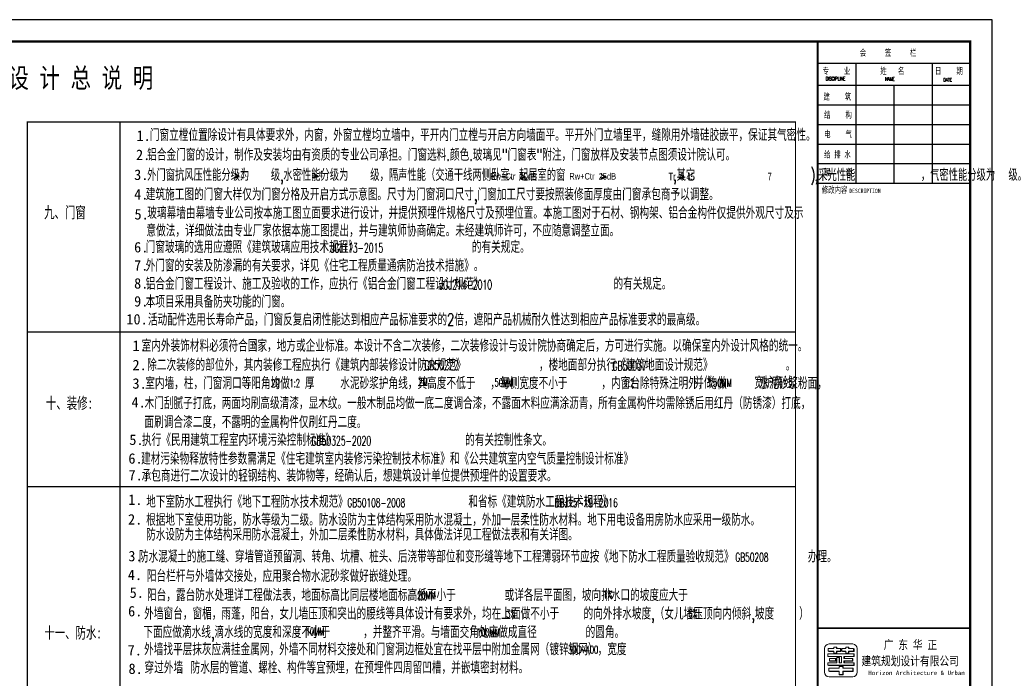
# Model space of a CAD drawing. Extents: x 1779708 to 7299578, y -1121471 to 88434.
# Tile 37 of 100: x 3932213 to 3977387, y -996193 to -965992. Entities that reach past the tile are written whole.
import ezdxf

# ---------------------------------------------------------------- set-up
doc = ezdxf.new("R2010")
doc.units = 0
doc.header["$LTSCALE"] = 1000
doc.header["$MEASUREMENT"] = 0
doc.layers.get('0').update_dxf_attribs({"linetype": 'CONTINUOUS'})
for name, color, linetype in [('A1', 7, 'CONTINUOUS'), ('DT', 3, 'CONTINUOUS'), ('NONE', 7, 'CONTINUOUS'), ('PUB_TEXT', 7, 'CONTINUOUS'), ('PUB_TITLE', 4, 'CONTINUOUS'), ('T1', 7, 'CONTINUOUS'), ('可见线', 6, 'CONTINUOUS'), ('通-图框－文字', 4, 'CONTINUOUS')]:
    doc.layers.add(name, color=color, linetype=linetype)
doc.layers.add('logo', color=81, linetype='CONTINUOUS', lineweight=18)
doc.styles.add('-宋体', font='simhei.ttf', dxfattribs={"width": 0.7})
doc.styles.add('-黑体', font='simhei.ttf', dxfattribs={"width": 0.7})
doc.styles.add('dim_font', font='SIMPLEX.shx', dxfattribs={"width": 0.8})
doc.styles.add('H1', font='txt')
doc.styles.add('HZ', font='txt', dxfattribs={"bigfont": 'hztxt'})
doc.styles.add('ROMANC', font='bzxw.shx', dxfattribs={"width": 0.85, "bigfont": 'bzhz.shx'})
doc.styles.add('仿宋', font='txt', dxfattribs={"width": 0.7})

# ---------------------------------------------------------------- blocks, each defined once
blk = doc.blocks.new('A$C3D8761CE')
at = {"layer": 'logo'}
h = blk.add_hatch(color=256, dxfattribs=at)
edge = h.paths.add_edge_path()
edge.add_line((76589, 30450), (76613, 30435))
edge.add_line((76613, 30435), (76843, 30435))
edge.add_line((76843, 30435), (76843, 30450))
edge.add_line((76843, 30450), (76589, 30450))
h = blk.add_hatch(color=256, dxfattribs=at)
edge = h.paths.add_edge_path()
edge.add_line((77143, 30570), (77143, 30450))
edge.add_line((77143, 30450), (76963, 30450))
edge.add_line((76963, 30450), (76963, 30354))
edge.add_line((76963, 30354), (76843, 30354))
edge.add_line((76843, 30354), (76867, 30339))
edge.add_line((76867, 30339), (76987, 30339))
edge.add_line((76987, 30339), (76987, 30435))
edge.add_line((76987, 30435), (77167, 30435))
edge.add_line((77167, 30435), (77167, 30555))
edge.add_line((77167, 30555), (77143, 30570))
edge.add_line((77143, 30570), (77143, 30570))
h = blk.add_hatch(color=256, dxfattribs=at)
edge = h.paths.add_edge_path()
edge.add_line((76963, 30630), (76963, 30570))
edge.add_line((76963, 30570), (76987, 30570))
edge.add_line((76987, 30570), (76987, 30615))
edge.add_line((76987, 30615), (76963, 30630))
for points in [[(77210, 30450), (77234, 30435), (77390, 30435), (77390, 30450)], [(77510, 30630), (77510, 30570), (77534, 30570), (77534, 30615)]]:
    blk.add_hatch(color=256, dxfattribs=at).paths.add_polyline_path(points)
h = blk.add_hatch(color=256, dxfattribs=at)
edge = h.paths.add_edge_path()
edge.add_line((77305, 30206), (77305, 30114))
edge.add_line((77305, 30114), (77327, 30114))
edge.add_line((77327, 30114), (77327, 30192))
edge.add_line((77327, 30192), (77775, 30192))
edge.add_line((77775, 30192), (77775, 30301))
edge.add_line((77775, 30301), (77753, 30315))
edge.add_line((77753, 30315), (77753, 30206))
edge.add_line((77753, 30206), (77305, 30206))
h = blk.add_hatch(color=256, dxfattribs=at)
edge = h.paths.add_edge_path()
edge.add_line((77390, 30354), (77414, 30339))
edge.add_line((77414, 30339), (77534, 30339))
edge.add_line((77534, 30339), (77534, 30435))
edge.add_line((77534, 30435), (77775, 30435))
edge.add_line((77775, 30435), (77775, 30555))
edge.add_line((77775, 30555), (77751, 30570))
edge.add_line((77751, 30570), (77751, 30450))
edge.add_line((77751, 30450), (77510, 30450))
edge.add_line((77510, 30450), (77510, 30354))
edge.add_line((77510, 30354), (77390, 30354))
h = blk.add_hatch(color=256, dxfattribs=at)
edge = h.paths.add_edge_path()
edge.add_line((77196, 30192), (77196, 30206))
edge.add_line((77196, 30206), (76571, 30206))
edge.add_line((76571, 30206), (76593, 30192))
edge.add_line((76593, 30192), (77196, 30192))
h = blk.add_hatch(color=256, dxfattribs=at)
edge = h.paths.add_edge_path()
edge.add_line((77753, 29914), (77753, 29805))
edge.add_line((77753, 29805), (76571, 29805))
edge.add_line((76571, 29805), (76593, 29791))
edge.add_line((76593, 29791), (77775, 29791))
edge.add_line((77775, 29791), (77775, 29900))
edge.add_line((77775, 29900), (77753, 29914))
h = blk.add_hatch(color=256, dxfattribs=at)
edge = h.paths.add_edge_path()
edge.add_line((76923, 30114), (76923, 30005))
edge.add_line((76923, 30005), (76640, 30005))
edge.add_line((76640, 30005), (76662, 29991))
edge.add_line((76662, 29991), (76945, 29991))
edge.add_line((76945, 29991), (76945, 30101))
edge.add_line((76945, 30101), (76923, 30114))
h = blk.add_hatch(color=256, dxfattribs=at)
edge = h.paths.add_edge_path()
edge.add_line((77087, 30151), (77109, 30137))
edge.add_line((77109, 30137), (77109, 29914))
edge.add_line((77109, 29914), (77087, 29914))
edge.add_line((77087, 29914), (77087, 30151))
h = blk.add_hatch(color=256, dxfattribs=at)
edge = h.paths.add_edge_path()
edge.add_line((77698, 30114), (77698, 30005))
edge.add_line((77698, 30005), (77305, 30005))
edge.add_line((77305, 30005), (77305, 29914))
edge.add_line((77305, 29914), (77327, 29914))
edge.add_line((77327, 29914), (77327, 29991))
edge.add_line((77327, 29991), (77720, 29991))
edge.add_line((77720, 29991), (77720, 30101))
edge.add_line((77720, 30101), (77698, 30114))
h = blk.add_hatch(color=256, dxfattribs=at)
edge = h.paths.add_edge_path()
edge.add_line((77081, 29518), (77081, 29532))
edge.add_line((77081, 29532), (76617, 29532))
edge.add_line((76617, 29532), (76639, 29518))
edge.add_line((76639, 29518), (77081, 29518))
h = blk.add_hatch(color=256, dxfattribs=at)
edge = h.paths.add_edge_path()
edge.add_line((77729, 29518), (77729, 29643))
edge.add_line((77729, 29643), (77707, 29664))
edge.add_line((77707, 29664), (77707, 29532))
edge.add_line((77707, 29532), (77251, 29532))
edge.add_line((77251, 29532), (77251, 29379))
edge.add_line((77251, 29379), (77081, 29379))
edge.add_line((77081, 29379), (77103, 29365))
edge.add_line((77103, 29365), (77273, 29365))
edge.add_line((77273, 29365), (77273, 29518))
edge.add_line((77273, 29518), (77729, 29518))
h = blk.add_hatch(color=256, dxfattribs=at)
edge = h.paths.add_edge_path()
edge.add_line((77251, 29738), (77251, 29664))
edge.add_line((77251, 29664), (77273, 29664))
edge.add_line((77273, 29664), (77273, 29724))
edge.add_line((77273, 29724), (77251, 29738))
edge.add_line((77251, 29738), (77251, 29738))
for p, q in [((76571, 30315), (77632, 30315)), ((76571, 30204), (76571, 30314)), ((76589, 30450), (76589, 30570)), ((76589, 30570), (76843, 30570)), ((76613, 30435), (76589, 30450)), ((76843, 30450), (76589, 30450)), ((76843, 30435), (76613, 30435)), ((76705, 30315), (76705, 30315)), ((76843, 30570), (76723, 30570)), ((76723, 30450), (76723, 30450)), ((76723, 30450), (76843, 30450)), ((76843, 30450), (76723, 30450)), ((76843, 30435), (76747, 30435)), ((76843, 30630), (76963, 30630)), ((76843, 30570), (76843, 30630)), ((76843, 30630), (76843, 30570)), ((76843, 30450), (76843, 30435)), ((76843, 30354), (76843, 30450)), ((76843, 30354), (76867, 30339)), ((76963, 30354), (76843, 30354)), ((76843, 30354), (76867, 30339)), ((76843, 30354), (76963, 30354)), ((76867, 30339), (76987, 30339)), ((76867, 30339), (76987, 30339)), ((76869, 30315), (77753, 30315)), ((76963, 30630), (76963, 30570)), ((76963, 30630), (76987, 30615)), ((76963, 30570), (77143, 30570)), ((76963, 30450), (76963, 30354)), ((77143, 30450), (76963, 30450)), ((76963, 30450), (76987, 30435)), ((76963, 30450), (76963, 30354)), ((77143, 30450), (76963, 30450)), ((76963, 30354), (76987, 30339)), ((77087, 30315), (76978, 30315)), ((76987, 30615), (76987, 30570)), ((76987, 30450), (76987, 30339)), ((76987, 30435), (77167, 30435)), ((76987, 30339), (76987, 30435)), ((77167, 30435), (76987, 30435)), ((77143, 30570), (77143, 30570)), ((77167, 30555), (77143, 30570)), ((77143, 30570), (77143, 30450)), ((77143, 30570), (77167, 30555)), ((77143, 30570), (77143, 30450)), ((77143, 30450), (77167, 30435)), ((77167, 30435), (77167, 30555)), ((77167, 30555), (77167, 30435)), ((77210, 30450), (77210, 30570)), ((77210, 30570), (77390, 30570)), ((77390, 30450), (77210, 30450)), ((77210, 30450), (77234, 30435)), ((77210, 30450), (77234, 30435)), ((77390, 30450), (77210, 30450)), ((77234, 30435), (77390, 30435)), ((77390, 30435), (77234, 30435)), ((77390, 30630), (77510, 30630)), ((77390, 30570), (77390, 30630)), ((77390, 30630), (77390, 30570)), ((77390, 30630), (77510, 30630)), ((77390, 30435), (77390, 30450)), ((77390, 30354), (77390, 30450)), ((77390, 30354), (77414, 30339)), ((77510, 30354), (77390, 30354)), ((77390, 30354), (77414, 30339)), ((77390, 30354), (77510, 30354)), ((77414, 30339), (77534, 30339)), ((77414, 30339), (77534, 30339)), ((77414, 30315), (77523, 30315)), ((77510, 30630), (77534, 30615)), ((77510, 30630), (77510, 30570)), ((77510, 30570), (77751, 30570)), ((77510, 30450), (77510, 30354)), ((77630, 30450), (77510, 30450)), ((77510, 30450), (77534, 30435)), ((77751, 30450), (77510, 30450)), ((77510, 30450), (77510, 30354)), ((77510, 30354), (77534, 30339)), ((77534, 30615), (77534, 30570)), ((77534, 30435), (77655, 30435)), ((77534, 30339), (77534, 30435)), ((77534, 30435), (77775, 30435)), ((77534, 30435), (77534, 30339)), ((77751, 30570), (77751, 30570)), ((77751, 30570), (77751, 30450)), ((77751, 30450), (77751, 30570)), ((77751, 30570), (77775, 30555)), ((77751, 30450), (77775, 30435)), ((77753, 30315), (77753, 30206)), ((77753, 30206), (77753, 30315)), ((77753, 30315), (77775, 30301)), ((77753, 30315), (77753, 30206)), ((77775, 30435), (77775, 30555)), ((77775, 30555), (77775, 30435)), ((77775, 30301), (77775, 30192)), ((77775, 30301), (77775, 30192)), ((76571, 30206), (77196, 30206)), ((76571, 30206), (76593, 30192)), ((76571, 29914), (76978, 29914)), ((76571, 29805), (76571, 29914)), ((76593, 30192), (77196, 30192)), ((76640, 30114), (76640, 30005)), ((76923, 30114), (76640, 30114)), ((76640, 30005), (76923, 30005)), ((76640, 30005), (76662, 29991)), ((76945, 29991), (76662, 29991)), ((77196, 30206), (76705, 30206)), ((77196, 30192), (76727, 30192)), ((76923, 30005), (76774, 30005)), ((76796, 29991), (76945, 29991)), ((77196, 30206), (76869, 30206)), ((76923, 30005), (76923, 30114)), ((76923, 30114), (76945, 30101)), ((76923, 30114), (76945, 30101)), ((76923, 30005), (76923, 30114)), ((76923, 30005), (76945, 29991)), ((76945, 30101), (76945, 29991)), ((76945, 30101), (76945, 29991)), ((76978, 30151), (77087, 30151)), ((76978, 29914), (76978, 30151)), ((76978, 30151), (77087, 30151)), ((76978, 30151), (77087, 30151)), ((77087, 30151), (77087, 29914)), ((77087, 29914), (77087, 30151)), ((77087, 30151), (77109, 30137)), ((77087, 30151), (77109, 30137)), ((77087, 29914), (77196, 29914)), ((77109, 29914), (77087, 29914)), ((77087, 29914), (77196, 29914)), ((77109, 30137), (77109, 29914)), ((77109, 29914), (77109, 30137)), ((77196, 29914), (77196, 30206)), ((77196, 30206), (77196, 30192)), ((77305, 30206), (77305, 30114)), ((77753, 30206), (77305, 30206)), ((77305, 30206), (77753, 30206)), ((77305, 30114), (77305, 30206)), ((77305, 30206), (77327, 30192)), ((77632, 30206), (77305, 30206)), ((77305, 30114), (77578, 30114)), ((77327, 30114), (77305, 30114)), ((77698, 30114), (77305, 30114)), ((77305, 30005), (77305, 29914)), ((77698, 30005), (77305, 30005)), ((77305, 30005), (77578, 30005)), ((77305, 29914), (77305, 30005)), ((77305, 30005), (77578, 30005)), ((77305, 29914), (77632, 29914)), ((77327, 29914), (77305, 29914)), ((77753, 29914), (77305, 29914)), ((77327, 30192), (77327, 30114)), ((77775, 30192), (77327, 30192)), ((77327, 30114), (77327, 30192)), ((77327, 30192), (77775, 30192)), ((77327, 29991), (77327, 29914)), ((77720, 29991), (77327, 29991)), ((77327, 29991), (77600, 29991)), ((77327, 29914), (77327, 29991)), ((77632, 29914), (77632, 29914)), ((77698, 30005), (77698, 30114)), ((77698, 30114), (77720, 30101)), ((77698, 30005), (77720, 29991)), ((77720, 30101), (77720, 29997)), ((77720, 30101), (77720, 29991)), ((77753, 30206), (77775, 30192)), ((77753, 29805), (77753, 29914)), ((77753, 29914), (77775, 29900)), ((77775, 29900), (77775, 29791)), ((77775, 29900), (77775, 29791)), ((76571, 29805), (77753, 29805)), ((76571, 29805), (76593, 29791)), ((76593, 29791), (77775, 29791)), ((77081, 29664), (76617, 29664)), ((76617, 29664), (76617, 29532)), ((76617, 29532), (76639, 29518)), ((76617, 29532), (77081, 29532)), ((77081, 29518), (76639, 29518)), ((76639, 29518), (77081, 29518)), ((77632, 29805), (76705, 29805)), ((77654, 29791), (76727, 29791)), ((76751, 29532), (77081, 29532)), ((76783, 29532), (76783, 29532)), ((76783, 29532), (76783, 29532)), ((77081, 29738), (77251, 29738)), ((77081, 29738), (77081, 29664)), ((77081, 29532), (77081, 29379)), ((77081, 29379), (77251, 29379)), ((77103, 29365), (77081, 29379)), ((77081, 29379), (77103, 29365)), ((77081, 29379), (77251, 29379)), ((77251, 29738), (77251, 29738)), ((77273, 29724), (77251, 29738)), ((77251, 29738), (77251, 29664)), ((77251, 29664), (77273, 29664)), ((77707, 29664), (77251, 29664)), ((77251, 29532), (77707, 29532)), ((77251, 29379), (77251, 29532)), ((77251, 29532), (77273, 29518)), ((77251, 29532), (77578, 29532)), ((77251, 29388), (77251, 29532)), ((77251, 29379), (77273, 29365)), ((77273, 29664), (77273, 29724)), ((77273, 29518), (77273, 29365)), ((77729, 29518), (77273, 29518)), ((77273, 29365), (77273, 29518)), ((77273, 29518), (77729, 29518)), ((77578, 29664), (77578, 29664)), ((77707, 29664), (77729, 29643)), ((77707, 29664), (77707, 29532)), ((77707, 29532), (77729, 29518)), ((77729, 29643), (77729, 29518)), ((77753, 29805), (77775, 29791))]:
    blk.add_line(p, q, dxfattribs=at)
blk.add_lwpolyline([(76416, 30565, -0.408151), (76623, 30772), (77709, 30772, -0.408151), (77916, 30565), (77916, 29479, -0.408151), (77709, 29272), (76623, 29272, -0.408151), (76416, 29479)], format="xyb", close=True, dxfattribs=at)
for points in [[(76589, 30450), (76613, 30435), (76843, 30435), (76843, 30450)], [(76963, 30630), (76963, 30570), (76987, 30570), (76987, 30615)], [(77305, 30206), (77305, 30114), (77327, 30114), (77327, 30192), (77775, 30192), (77775, 30301), (77753, 30315), (77753, 30206)], [(77390, 30354), (77414, 30339), (77534, 30339), (77534, 30435), (77775, 30435), (77775, 30555), (77751, 30570), (77751, 30450), (77510, 30450), (77510, 30354)], [(77510, 30630), (77510, 30570), (77534, 30570), (77534, 30615)], [(77196, 30192), (77196, 30206), (76571, 30206), (76593, 30192)], [(77753, 29914), (77753, 29805), (76571, 29805), (76593, 29791), (77775, 29791), (77775, 29900)], [(76923, 30114), (76923, 30005), (76640, 30005), (76662, 29991), (76945, 29991), (76945, 30101)], [(77698, 30114), (77698, 30005), (77305, 30005), (77305, 29914), (77327, 29914), (77327, 29991), (77720, 29991), (77720, 30101)], [(77081, 29518), (77081, 29532), (76617, 29532), (76639, 29518)], [(77729, 29518), (77729, 29643), (77707, 29664), (77707, 29532), (77251, 29532), (77251, 29379), (77081, 29379), (77103, 29365), (77273, 29365), (77273, 29518), (77729, 29518)]]:
    blk.add_lwpolyline(points, close=True, dxfattribs=at)
at = {"layer": 'PUB_TITLE'}
for p, q in [((76100, 57400), (83100, 57400)), ((77850, 57400), (77850, 51900)), ((81350, 57400), (81350, 51900)), ((76100, 56400), (83100, 56400)), ((79600, 56400), (79600, 51900)), ((76100, 55500), (83100, 55500)), ((76100, 54600), (83100, 54600)), ((76100, 53700), (83100, 53700)), ((76100, 52800), (83100, 52800)), ((76100, 51900), (83100, 51900)), ((76100, 31500), (83100, 31500))]:
    blk.add_line(p, q, dxfattribs=at)
blk.add_lwpolyline([(0, 0), (84100, 0), (84100, 59400), (0, 59400)], close=True, dxfattribs=at)
at = {"layer": 'PUB_TITLE', "const_width": 100}
blk.add_lwpolyline([(2500, 1000), (83100, 1000), (83100, 58400), (2500, 58400)], close=True, dxfattribs=at)
at = {"layer": 'PUB_TITLE'}
for points, const_width in [([(76100, 58400), (76100, 1000)], 100), ([(83100, 31500), (76100, 31500)], 60)]:
    blk.add_lwpolyline(points, dxfattribs=dict(at, const_width=const_width))
at = {"layer": 'PUB_TEXT', "style": '-黑体', "width": 0.8}
for s, p in [('广 东 华 正', (79128, 30534)), ('建筑规划设计有限公司', (78107, 29792))]:
    blk.add_text(s, height=410, dxfattribs=at).set_placement(p)
at = {"layer": 'PUB_TEXT', "style": '-宋体'}
blk.add_text('Horizon Architecture & Urban', height=202, dxfattribs=at).set_placement((78424, 29346))
at = {"layer": '通-图框－文字'}
for s, height, style, width, p in [('会     签     栏', 300, '仿宋', 0.7, (78032, 57738)), ('专    业', 300, '仿宋', 0.7, (76326, 56902)), ('姓   名   ', 300, '仿宋', 0.7, (78975, 56902)), ('日    期', 300, '仿宋', 0.7, (81484, 56902)), ('建    筑', 300, '仿宋', 0.7, (76367, 55729)), ('结    构', 300, '仿宋', 0.7, (76396, 54891)), ('电    气', 300, '仿宋', 0.7, (76396, 53999)), ('给 排 水', 300, '仿宋', 0.7, (76396, 53070)), ('暖    通', 300, '仿宋', 0.7, (76396, 52250)), ('修改内容', 300, '仿宋', 0.7, (76292, 51452)), ('DESCRIPTION', 200, '-宋体', 0.8, (77552, 51452))]:
    blk.add_text(s, height=height, dxfattribs=dict(at, style=style, width=width)).set_placement(p)
at = {"layer": '通-图框－文字', "color": 4, "style": 'dim_font', "width": 0.65}
for s, p in [('DISCIPLINE', (76475, 56615)), ('NAME', (79185, 56599)), ('DATE', (81860, 56561))]:
    blk.add_text(s, height=160, dxfattribs=at).set_placement(p)

msp = doc.modelspace()

# ---------------------------------------------------------------- linework, layer by layer
at = {"layer": 'DT', "color": 3}
for p, q in [((3932564.3, -970679.7), (3967803.1, -970679.7)), ((3932564.3, -970679.7), (3967803.1, -970679.7)), ((3932564.3, -970682), (3967803.1, -970682)), ((3932564.3, -980308), (3967803.1, -980308)), ((3932564.3, -987402.7), (3967803.1, -987402.7))]:
    msp.add_line(p, q, dxfattribs=at)
at = {"layer": 'DT', "color": 3, "const_width": 50}
for points in [[(3932564.3, -970682), (3932564.3, -1023392.1), (3967803.1, -1023392.1), (3967803.1, -970682), (3932564.3, -970682)], [(3936816.9, -970679.7), (3936816.9, -1023412.9)]]:
    msp.add_lwpolyline(points, dxfattribs=at)
at = {"layer": 'NONE'}
for p, q in [((3942070, -973034), (3942274.8, -973154.4)), ((3945677.6, -973034), (3945882.4, -973154.4)), ((3942274.8, -973154.4), (3942045.9, -973226.7)), ((3942281.3, -973198.9), (3942050.3, -973264.6)), ((3945882.4, -973154.4), (3945653.5, -973226.7)), ((3945888.8, -973198.9), (3945657.9, -973264.6)), ((3955399.6, -973191.1), (3955170.6, -973263.3)), ((3955406, -973235.6), (3955175.1, -973301.2)), ((3955194.7, -973070.7), (3955399.6, -973191.1)), ((3959085.5, -973191.1), (3958856.6, -973263.3)), ((3959091.9, -973235.6), (3958861, -973301.2)), ((3958880.7, -973070.7), (3959085.5, -973191.1)), ((3962681.4, -973191.5), (3962452.4, -973263.8)), ((3962687.8, -973236), (3962456.8, -973301.7)), ((3962476.5, -973071.1), (3962681.4, -973191.5))]:
    msp.add_line(p, q, dxfattribs=at)

# ---------------------------------------------------------------- block references
at = {"layer": '可见线'}
msp.add_blockref('A$C3D8761CE', (3892723.3, -1025392.1), dxfattribs=at)

# ---------------------------------------------------------------- texts
at = {"color": 7, "style": 'H1', "width": 0.8}
msp.add_text('建 筑 设 计 总 说 明', height=900, dxfattribs=at).set_placement((3928846.3, -969111.4))
at = {"color": 2, "style": 'H1', "width": 0.7}
for s, p in [('九、门窗', (3933333.9, -975090)), ('十、装修:', (3933415.6, -983833.1)), ('十一、防水:', (3933343.3, -994367))]:
    msp.add_text(s, height=525, dxfattribs=at).set_placement(p)
at = {"layer": 'A1', "style": 'ROMANC', "width": 0.75}
for s, height, p in [('4', 350.6, (3942345.3, -973313)), ('4', 350.6, (3945935.3, -973260.9)), (' Rw+Ctr  30dB', 300, (3953704.6, -973323.1)), (' Rw+Ctr  25dB', 300, (3957335.5, -973323.1)), ('Tr  0.45', 350.64, (3961979.9, -973364.1)), ('7', 350.6, (3966521, -973364.1))]:
    msp.add_text(s, height=height, dxfattribs=at).set_placement(p)
at = {"layer": 'NONE', "color": 7, "style": 'dim_font', "width": 0.625}
for s, height, p in [('20', 360, (3943751, -982847.4)), ('1:2', 360, (3944591, -982837.4)), ('2M', 360, (3950501, -982787.4)), ('50MM', 360, (3954001, -982807.4)), ('1:2', 360, (3959931, -982827.4)), ('50MM', 360, (3964024.4, -982820.7)), ('GB50108-2008', 400, (3947245, -988341.3)), ('DBJ15-19-2016', 400, (3956759.6, -988341.3)), ('GB50208', 400, (3965045.8, -990843.7)), ('20MM', 360, (3950456.3, -992557.3)), ('1%%%', 360, (3958986.3, -992537.3)), ('3%', 360, (3954536.3, -993408.3)), ('6%', 360, (3962886.3, -993398.3)), ('10MM', 360, (3945336.3, -994228.3)), ('100MM', 360, (3953186.3, -994268.3)), ('300~400', 360, (3957366.3, -995057.3))]:
    msp.add_text(s, height=height, dxfattribs=at).set_placement(p)
at = {"layer": 'T1', "color": 7}
for s, height, style, width, p in [('建设单位：广州软件学院, 项目名称：广州软件学院江门校区-1号教学楼， 工程建设地点：江门市，具体位置详见总平面图', 550, 'HZ', 0.8, (3901585.9, -971750.3)), ('室内外装饰材料必须符合国家，地方或企业标准。本设计不含二次装修，二次装修设计与设计院协商确定后，方可进行实施。以确保室内外设计风格的统一。', 550, 'HZ', 0.7, (3937806.7, -981216.4)), ('、', 585, 'HZ', 0.7, (3942904.9, -980941.2)), ('除二次装修的部位外，其内装修工程应执行《建筑内部装修设计防火规范》         ，楼地面部分执行《建筑地面设计规范》         。 ', 550, 'HZ', 0.7, (3938064.6, -982096.7)), ('GB50222', 430, 'dim_font', 0.6, (3950775.6, -982044)), ('GB50037', 430, 'dim_font', 0.6, (3959409.1, -982085.5)), ('室内墙，柱，门窗洞口等阳角均做  厚   水泥砂浆护角线，其高度不低于  ，每侧宽度不小于    ，内窗台除特殊注明外，均做    水泥砂浆粉面，', 550, 'HZ', 0.7, (3937971.6, -982934.7)), ('并做     宽护角线。', 550, 'HZ', 0.7, (3963164.4, -982910.8)), ('木门刮腻子打底，两面均刷高级清漆，显木纹。一般木制品均做一底二度调合漆，不露面木料应满涂沥青，所有金属构件均需除锈后用红丹（防锈漆）打底，', 550, 'HZ', 0.7, (3937941, -983849.7)), ('面刷调合漆二度，不露明的金属构件仅刷红丹二度。', 550, 'HZ', 0.7, (3937938.3, -984719.4)), ('执行《民用建筑工程室内环境污染控制标准》                的有关控制性条文。', 550, 'HZ', 0.7, (3937825.7, -985536.8)), ('GB50325-2020', 430, 'dim_font', 0.6, (3945597, -985519.2)), ('承包商进行二次设计的轻钢结构、装饰物等，经确认后，想建筑设计单位提供预埋件的设置要求。', 550, 'HZ', 0.7, (3937807.6, -987174.9)), ('地下室防水工程执行《地下工程防水技术规范》             和省标《建筑防水工程技术规程》         ', 550, 'HZ', 0.8, (3938020.4, -988369.2)), ('防水混凝土的施工缝、穿墙管道预留洞、转角、坑槽、桩头、后浇带等部位和变形缝等地下工程薄弱环节应按《地下防水工程质量验收规范》        办理。', 550, 'HZ', 0.8, (3937685.6, -990884.7)), ('阳台栏杆与外墙体交接处，应用聚合物水泥砂浆做好嵌缝处理。', 550, 'HZ', 0.7, (3938046.9, -991774.4)), ('阳台，露台防水处理详工程做法表，地面标高比同层楼地面标高低不小于      或详各层平面图，坡向排水口的坡度应大于    ', 550, 'HZ', 0.7, (3938054.2, -992653)), ('外墙窗台，窗楣，雨蓬，阳台，女儿墙压顶和突出的腰线等具体设计有要求外，均在上面做不小于   的向外排水坡度,（女儿墙压顶向内倾斜,坡度   ）', 550, 'HZ', 0.7, (3937927.3, -993499.2)), ('下面应做滴水线,滴水线的宽度和深度不小于    ，并整齐平滑。与墙面交角处应做成直径      的圆角。', 550, 'HZ', 0.7, (3937886.7, -994350.2)), ('各层标注标高为（包括楼梯和地下室）：底层（无地下室）指地坪完成面标高，楼层指建筑表面标高，平屋面标高除特殊注明外', 550, 'HZ', 0.8, (3901564.7, -994751.1)), ('外墙找平层抹灰应满挂金属网，外墙不同材料交接处和门窗洞边框处宜在找平层中附加金属网（镀锌钢网），宽度', 550, 'HZ', 0.7, (3937919.5, -995137.7)), ('穿过外墙 防水层的管道、螺栓、构件等宜预埋，在预埋件四周留凹槽，并嵌填密封材料。', 550, 'HZ', 0.7, (3937939.5, -995977.7))]:
    msp.add_text(s, height=height, dxfattribs=dict(at, style=style, width=width)).set_placement(p)
at = {"layer": 'T1', "style": 'H1'}
for s, p in [('1.', (3937571, -971551.9)), ('2.', (3937551, -972427.9)), ('3.', (3937465.4, -973341.7)), ('4.', (3937464.7, -974238.9)), ('5.', (3937480.3, -975153.5)), ('6.', (3937462.4, -976663.9)), ('7.', (3937462.4, -977499.8)), ('8.', (3937462.4, -978322.3)), ('2.', (3937184.7, -989142.9))]:
    msp.add_text(s, height=480, dxfattribs=at).set_placement(p)
at = {"layer": 'T1'}
for s, height, style, width, p in [('门窗立樘位置除设计有具体要求外，内窗，外窗立樘均立墙中，平开内门立樘与开启方向墙面平。平开外门立墙里平，缝隙用外墙硅胶嵌平，保证其气密性。               ', 550, 'HZ', 0.7, (3938183.1, -971555.2)), ('铝合金门窗的设计，制作及安装均由有资质的专业公司承担。门窗选料.颜色.玻璃见"门窗表"附注，门窗放样及安装节点图须设计院认可。', 550, 'HZ', 0.7, (3938063.1, -972461.2)), ('外门窗抗风压性能分级为   级,水密性能分级为   级，隔声性能（交通干线两侧卧室、起居室的窗               ,其它                ),采光性能         ，气密性能分级为  级。', 550, 'HZ', 0.65, (3938057.7, -973383.9)), ('建筑施工图的门窗大样仅为门窗分格及开启方式示意图。尺寸为门窗洞口尺寸,门窗加工尺寸要按照装修面厚度由门窗承包商予以调整。', 550, 'HZ', 0.7, (3937997.5, -974276.8)), ('玻璃幕墙由幕墙专业公司按本施工图立面要求进行设计，并提供预埋件规格尺寸及预埋位置。本施工图对于石材、钢构架、铝合金构件仅提供外观尺寸及示', 550, 'HZ', 0.7, (3938068.5, -975126.8)), ('意做法，详细做法由专业厂家依据本施工图提出，并与建筑师协商确定。未经建筑师许可，不应随意调整立面。', 550, 'HZ', 0.7, (3938028.5, -975937.7)), ('门窗玻璃的选用应遵照《建筑玻璃应用技术规程》              的有关规定。              ', 550, 'HZ', 0.7, (3937993.4, -976690.5)), ('JGJ113-2015', 430, 'dim_font', 0.6, (3946471.2, -976673)), ('外门窗的安装及防渗漏的有关要求，详见《住宅工程质量通病防治技术措施》。', 550, 'HZ', 0.7, (3937993.4, -977539.4)), ('铝合金门窗工程设计、施工及验收的工作，应执行《铝合金门窗工程设计规范》                的有关规定。', 550, 'HZ', 0.7, (3937993.4, -978375.3)), ('JGJ214-2010', 430, 'dim_font', 0.6, (3951463.8, -978357.7)), ('根据地下室使用功能，防水等级为二级。防水设防为主体结构采用防水混凝土，外加一层柔性防水材料。地下用电设备用房防水应采用一级防水。', 550, 'HZ', 0.8, (3938016.3, -989200.7)), ('防水设防为主体结构采用防水混凝土，外加二层柔性防水材料，具体做法详见工程做法表和有关详图。', 550, 'HZ', 0.8, (3938016.3, -989877))]:
    msp.add_text(s, height=height, dxfattribs=dict(at, style=style, width=width)).set_placement(p)
at = {"layer": 'T1', "color": 2, "style": 'H1'}
for s, p in [('9.', (3937462.4, -979144.8)), ('10.', (3937107.4, -979967.2)), ('6.', (3937199.1, -986352.2))]:
    msp.add_text(s, height=480, dxfattribs=at).set_placement(p)
at = {"layer": 'T1', "color": 2, "style": 'HZ', "width": 0.7}
for s, p in [('本项目采用具备防夹功能的门窗。', (3937993.4, -979197.8)), ('活动配件选用长寿命产品，门窗反复启闭性能达到相应产品标准要求的2倍，遮阳产品机械耐久性达到相应产品标准要求的最高级。', (3938097.5, -980020.2)), ('建材污染物释放特性参数需满足《住宅建筑室内装修污染控制技术标准》和《公共建筑室内空气质量控制设计标准》', (3937781.6, -986396.8))]:
    msp.add_text(s, height=550, dxfattribs=at).set_placement(p)
at = {"layer": 'T1', "color": 7, "style": 'H1'}
for s, p in [('1.', (3937387.3, -981181)), ('2.', (3937387.3, -982066.4)), ('3.', (3937387.3, -982913.6)), ('4.', (3937343.2, -983773.6)), ('5.', (3937243.2, -985492.2)), ('7.', (3937207.1, -987118.2)), ('1.', (3937194.2, -988240.8)), ('3.', (3937197.1, -990828.7)), ('4.', (3937175.5, -991686)), ('5.', (3937257.1, -992504.7)), ('6.', (3937187.1, -993353.7)), ('7.', (3937167.1, -995144.7)), ('8.', (3937205.5, -995994.1))]:
    msp.add_text(s, height=480, dxfattribs=at).set_placement(p)

doc.saveas('drawing.dxf')
